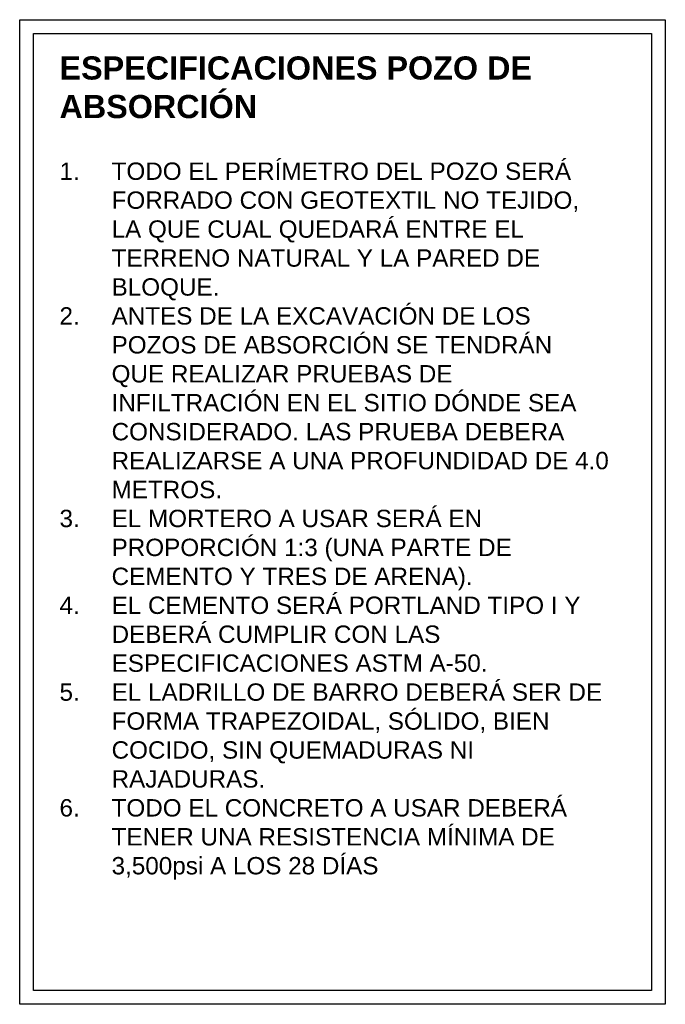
# Model space of a CAD drawing. Header units: metres. Extents: x 2 to 147, y 24 to 94.
# Tile 22 of 40: x 11.17 to 14.89, y 76.7 to 82.37. Entities that reach past the tile are written whole.
import ezdxf

# ---------------------------------------------------------------- set-up
doc = ezdxf.new("R2010")
doc.units = ezdxf.units.M
doc.header["$MEASUREMENT"] = 0
for name, color, linetype in [('TEXTOS', 2, 'Continuous'), ('TEXTOS HIDRO', 2, 'Continuous'), ('TEXTOS HIDROSANITARIOS', 2, 'Continuous')]:
    doc.layers.add(name, color=color, linetype=linetype)
doc.styles.add('TEXTO HIDROSANITARIO', font='arial.ttf')

msp = doc.modelspace()

# ---------------------------------------------------------------- linework, layer by layer
at = {"layer": 'TEXTOS', "color": 1}
msp.add_lwpolyline([(14.8863, 76.7029), (11.1674, 76.7029), (11.1674, 82.3748), (14.8863, 82.3748)], close=True, dxfattribs=at)
at = {"layer": 'TEXTOS HIDRO', "color": 3}
msp.add_lwpolyline([(14.8063, 76.7829), (11.2474, 76.7829), (11.2474, 82.2948), (14.8063, 82.2948)], close=True, dxfattribs=at)

# ---------------------------------------------------------------- texts
at = {"layer": 'TEXTOS HIDROSANITARIOS', "insert": (11.3967, 82.1633), "char_height": 0.1, "width": 3.162282, "attachment_point": 1, "style": 'TEXTO HIDROSANITARIO'}
msp.add_mtext('{\\fArial|b1|i0|c0|p34;\\H1.3333x;ESPECIFICACIONES POZO DE ABSORCIÓN\\P}\\P\\pi-0.3,l0.3,t0.3;{\\fArial|b0|i0|c162|p34;1.^ITODO EL PERÍMETRO DEL POZO SER}Á{\\fArial|b0|i0|c162|p34; FORRADO CON GEOTEXTIL N}O TEJIDO{\\fArial|b0|i0|c162|p34;, LA QUE }CUAL QUEDARÁ {\\fArial|b0|i0|c162|p34;ENTRE EL TERRENO NATURAL Y }LA {\\fArial|b0|i0|c162|p34;PARED DE BLOQUE.\\P}2.^IANTES DE LA EXCAVACIÓN DE LOS POZOS{\\fArial|b0|i0|c162|p34; DE ABSORCIÓN SE TENDRÁ}N{\\fArial|b0|i0|c162|p34; QUE REALIZAR PRUEBAS DE INFILTRACIÓN EN EL SITIO D}Ó{\\fArial|b0|i0|c162|p34;NDE SEA CONSIDERADO.} LAS PRUEBA DEBERA REALIZARSE A UNA PROFUNDIDAD DE 4.0 METROS.{\\C2;\\P\\fArial|b0|i0|c238|p34;3.^IEL MORTERO A USAR SERÁ EN PROPORCIÓN 1:3 (UNA PARTE DE CEMENTO Y TRES DE ARENA).\\P4.^IEL CEMENTO SERÁ PORTLAND TIPO I Y DEBERÁ CUMPLIR CON LAS ESPECIFICACIONES ASTM A-50.\\P5.^IEL LADRILLO DE BARRO DEBERÁ SER DE FORMA TRAPEZOIDAL, SÓLIDO, BIEN COCIDO, SIN QUEMADURAS NI RAJADURAS.\\P6.^ITODO EL CONCRETO A USAR DEBERÁ TENER UNA RESISTENCIA MÍNIMA DE 3,500psi A LOS 28 DÍAS }', dxfattribs=at)

doc.saveas('drawing.dxf')
